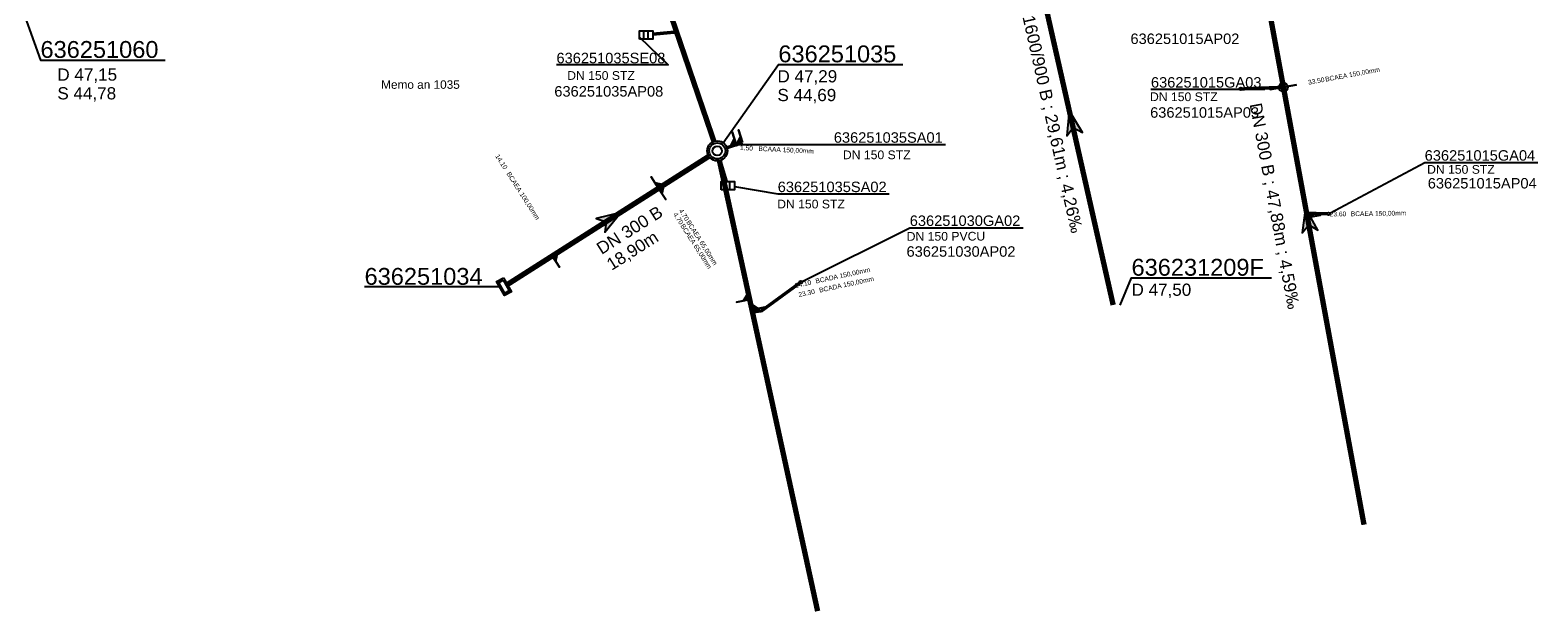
# Model space of a CAD drawing. Extents: x 356718 to 357658, y 5762241 to 5762615.
# Tile 53 of 157: x 357102 to 357215, y 5762276 to 5762320. Entities that reach past the tile are written whole.
import ezdxf
from ezdxf.enums import TextEntityAlignment as Align

# ---------------------------------------------------------------- set-up
doc = ezdxf.new("R2010")
doc.units = 0
doc.header["$MEASUREMENT"] = 0
for name, pattern in [('AUSGEZOGEN', [0]), ('GESTRICHELT2', [4, 2, -2]), ('STRICHPUNKT', [5, 2, -1, 1, -1])]:
    doc.linetypes.add(name, pattern=pattern)
doc.layers.get('0').update_dxf_attribs({"linetype": 'AUSGEZOGEN'})
for name, color, linetype, true_color in [('111_00131_Symbol', 7, 'AUSGEZOGEN', 0x000000), ('111_00228_Schachtsymbol_nach_Sy', 7, 'AUSGEZOGEN', 0x000000), ('112_00229_Schachtdeckel', 7, 'AUSGEZOGEN', 0x000000), ('114_00133_Schachtnummer', 7, 'AUSGEZOGEN', 0x000000), ('114_10391_Deckelhoehe', 7, 'AUSGEZOGEN', 0x000000), ('114_10392_Schachtnummer', 7, 'AUSGEZOGEN', 0x000000), ('114_10393_Sohlhoehe', 7, 'AUSGEZOGEN', 0x000000), ('121_10374_Haltungen_Regenwasser', 5, 'GESTRICHELT2', 0x0000ff), ('121_10376_Haltungen_Mischwasser', 6, 'STRICHPUNKT', 0xff00ff), ('121_10399_Haltungen_Mischwasser', 6, 'STRICHPUNKT', 0xff00ff), ('123_00048_Fliessrichtungspfeil', 7, 'AUSGEZOGEN', 0x000000), ('124_10395_Standard1', 7, 'AUSGEZOGEN', 0x000000), ('124_10626_Standard__Laenge____1', 7, 'AUSGEZOGEN', 0x000000), ('141_10677_Stutzen__alle__aus_DW', 7, 'AUSGEZOGEN', 0x000000), ('141_10868_Stutzen__141_', 7, 'AUSGEZOGEN', 0x000000), ('154_00087_Freie_Beschriftungen', 7, 'AUSGEZOGEN', 0x000000), ('611_00541_Pkte', 3, 'AUSGEZOGEN', 0x00ff00)]:
    doc.layers.add(name, color=color, linetype=linetype, true_color=true_color)
doc.styles.add('ARIAL', font='arial.ttf', dxfattribs={"height": 1.5})
doc.styles.get("Standard").update_dxf_attribs({"font": 'arial.ttf', "height": 1})

# ---------------------------------------------------------------- blocks, each defined once
blk = doc.blocks.new('F00')
at = {"color": 0}
blk.add_circle((0, 0), 0.1, dxfattribs=at)
blk = doc.blocks.new('N03')
at = {"color": 0}
for radius in [0.75, 0.6]:
    blk.add_circle((0, 0), radius, dxfattribs=at)
blk = doc.blocks.new('R01')
at = {"color": 0, "linetype": 'AUSGEZOGEN'}
for points in [[(-0.6, 0.3), (0.6, 0.3), (0.6, -0.3), (-0.6, -0.3)], [(-0.45, 0.18), (0.45, 0.18), (0.45, -0.18), (-0.45, -0.18)]]:
    blk.add_lwpolyline(points, close=True, dxfattribs=at)
blk = doc.blocks.new('ES')
at = {"color": 0, "linetype": 'AUSGEZOGEN'}
for points in [[(-0.494, -0.319), (-0.494, 0.306), (0.506, 0.306), (0.506, -0.319), (-0.494, -0.319)], [(-0.169, -0.319), (-0.169, 0.306)], [(0.156, -0.319), (0.156, 0.306)]]:
    blk.add_lwpolyline(points, dxfattribs=at)
blk = doc.blocks.new('DEC')
at = {"color": 0}
blk.add_circle((0, 0), 0.35, dxfattribs=at)
blk = doc.blocks.new('FLI')
at = {"color": 0, "linetype": 'AUSGEZOGEN'}
blk.add_lwpolyline([(-0.4, 0), (-0.9, -0.6), (0.9, 0), (-0.9, 0.6), (-0.4, 0)], close=True, dxfattribs=at)
at = {"color": 0}
for points in [[(-0.4, 0), (0.9, 0), (-0.9, 0.6)], [(-0.9, -0.6), (0.9, 0), (-0.4, 0)]]:
    blk.add_solid(points, dxfattribs=at)

msp = doc.modelspace()

# ---------------------------------------------------------------- linework, layer by layer
at = {"layer": '114_00133_Schachtnummer', "color": 18, "linetype": 'AUSGEZOGEN', "true_color": 0x000000}
for points in [[(357147.76, 5762319.55), (357149.9, 5762317.47), (357141.57, 5762317.47)], [(357192.57, 5762315.68), (357194.41, 5762315.64), (357185.96, 5762315.64)], [(357155.1, 5762311.52), (357162.28, 5762311.52), (357170.61, 5762311.52)], [(357199.31, 5762306.4), (357206.4, 5762310.18), (357214.85, 5762310.18)], [(357154.86, 5762308.38), (357158.09, 5762307.83), (357166.42, 5762307.83)], [(357159.91, 5762301.28), (357167.95, 5762305.3), (357176.41, 5762305.3)]]:
    msp.add_lwpolyline(points, dxfattribs=at)
at = {"layer": '114_10392_Schachtnummer', "color": 18, "linetype": 'AUSGEZOGEN', "true_color": 0x000000}
for points in [[(357097.71, 5762332.65), (357103.04, 5762317.84), (357112.35, 5762317.84)], [(357154.01, 5762311.66), (357158.14, 5762317.51), (357167.44, 5762317.51)], [(357183.65, 5762299.53), (357184.51, 5762301.56), (357194.96, 5762301.56)], [(357137.3, 5762300.9), (357136.54, 5762300.88), (357127.24, 5762300.88)]]:
    msp.add_lwpolyline(points, dxfattribs=at)
at = {"layer": '121_10374_Haltungen_Regenwasser', "color": 5, "linetype": 'GESTRICHELT2', "true_color": 0x0000ff, "const_width": 0.4}
msp.add_lwpolyline([(357183.14, 5762299.53), (357176.98, 5762326.82)], dxfattribs=at)
at = {"layer": '121_10376_Haltungen_Mischwasser', "color": 6, "linetype": 'STRICHPUNKT', "true_color": 0xff00ff, "const_width": 0.4}
for points in [[(357153.33, 5762311.76), (357141.47, 5762346.49)], [(357201.87, 5762283.11), (357193.48, 5762328.71)], [(357137.9, 5762301.06), (357152.94, 5762310.64)], [(357161.07, 5762276.65), (357153.74, 5762310.31)]]:
    msp.add_lwpolyline(points, dxfattribs=at)
at = {"layer": '121_10399_Haltungen_Mischwasser', "color": 6, "linetype": 'STRICHPUNKT', "true_color": 0xff00ff, "const_width": 0.25}
for points in [[(357148.76, 5762319.77), (357150.44, 5762319.93)], [(357192.77, 5762315.68), (357195.75, 5762315.8)], [(357154.91, 5762311.49), (357154.29, 5762311.28)], [(357154.26, 5762308.77), (357153.79, 5762310.33)], [(357199.12, 5762306.35), (357197.83, 5762306.38)], [(357159.74, 5762301.18), (357156.89, 5762299.1), (357156.3, 5762299.02)]]:
    msp.add_lwpolyline(points, dxfattribs=at)
at = {"layer": '141_10677_Stutzen__alle__aus_DW', "color": 18, "linetype": 'AUSGEZOGEN', "true_color": 0x000000}
for points in [[(357155, 5762311.52), (357154.68, 5762312.47)], [(357155, 5762311.52), (357154.84, 5762312), (357154.52, 5762311.36)]]:
    msp.add_lwpolyline(points, close=True, dxfattribs=at)
at = {"layer": '141_10677_Stutzen__alle__aus_DW', "color": 18, "true_color": 0x000000}
msp.add_solid([(357155, 5762311.52), (357154.84, 5762312), (357154.52, 5762311.36)], dxfattribs=at)
at = {"layer": '141_10868_Stutzen__141_', "color": 18, "linetype": 'AUSGEZOGEN', "true_color": 0x000000}
for points in [[(357196.84, 5762315.99), (357194.87, 5762315.63)], [(357155.47, 5762311.68), (357155.16, 5762312.63)], [(357155.47, 5762311.68), (357155.31, 5762312.15), (357155, 5762311.52)], [(357149.19, 5762308.25), (357148.65, 5762309.1)], [(357149.19, 5762308.25), (357149.61, 5762308.52), (357148.92, 5762308.67)], [(357149.19, 5762308.25), (357149.46, 5762307.83), (357149.61, 5762308.52)], [(357149.19, 5762308.25), (357149.73, 5762307.41)], [(357197.64, 5762306.07), (357198.14, 5762306.16), (357197.55, 5762306.56)], [(357197.64, 5762306.07), (357198.63, 5762306.25)], [(357141.26, 5762303.2), (357141.53, 5762302.78), (357141.68, 5762303.47)], [(357141.26, 5762303.2), (357141.8, 5762302.36)], [(357155.99, 5762299.95), (357155.89, 5762300.44), (357155.51, 5762299.84)], [(357155.99, 5762299.95), (357155.02, 5762299.74)], [(357156.16, 5762299.17), (357156.65, 5762299.27), (357156.06, 5762299.66)], [(357156.16, 5762299.17), (357157.14, 5762299.38)]]:
    msp.add_lwpolyline(points, close=True, dxfattribs=at)
at = {"layer": '141_10868_Stutzen__141_', "color": 18, "true_color": 0x000000}
msp.add_circle((357195.85, 5762315.81), 0.333, dxfattribs=at)
for points in [[(357155.47, 5762311.68), (357155.31, 5762312.15), (357155, 5762311.52)], [(357149.19, 5762308.25), (357149.61, 5762308.52), (357148.92, 5762308.67)], [(357149.19, 5762308.25), (357149.46, 5762307.83), (357149.61, 5762308.52)], [(357197.64, 5762306.07), (357198.14, 5762306.16), (357197.55, 5762306.56)], [(357141.26, 5762303.2), (357141.53, 5762302.78), (357141.68, 5762303.47)], [(357155.99, 5762299.95), (357155.89, 5762300.44), (357155.51, 5762299.84)], [(357156.16, 5762299.17), (357156.65, 5762299.27), (357156.06, 5762299.66)]]:
    msp.add_solid(points, dxfattribs=at)

# ---------------------------------------------------------------- block references
at = {"layer": '111_00131_Symbol', "color": 18, "true_color": 0x000000}
for name, p in [('ES', (357148.26, 5762319.72)), ('F00', (357192.67, 5762315.68)), ('F00', (357155, 5762311.52)), ('ES', (357154.36, 5762308.46)), ('F00', (357199.22, 5762306.35)), ('F00', (357159.82, 5762301.24))]:
    msp.add_blockref(name, p, dxfattribs=at)
for p, rotation in [((357150.54, 5762319.94), 288.9), ((357195.85, 5762315.81), 280.4), ((357197.73, 5762306.38), 280.4)]:
    msp.add_blockref('F00', p, dxfattribs=dict(at, rotation=rotation))
at = {"layer": '111_00228_Schachtsymbol_nach_Sy', "color": 18, "true_color": 0x000000}
msp.add_blockref('N03', (357153.58, 5762311.05), dxfattribs=at)
at = {"layer": '111_00228_Schachtsymbol_nach_Sy', "color": 18, "true_color": 0x000000, "rotation": 299.2}
msp.add_blockref('R01', (357137.65, 5762300.9), dxfattribs=at)
at = {"layer": '112_00229_Schachtdeckel', "color": 18, "true_color": 0x000000}
msp.add_blockref('DEC', (357153.58, 5762311.05), dxfattribs=at)
at = {"layer": '123_00048_Fliessrichtungspfeil', "color": 18, "true_color": 0x000000}
for p, rotation in [((357180.06, 5762313.18), 102.7), ((357145.61, 5762305.97), 32.40000000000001), ((357197.67, 5762305.91), 100.4)]:
    msp.add_blockref('FLI', p, dxfattribs=dict(at, rotation=rotation))
at = {"layer": '611_00541_Pkte', "color": 3, "true_color": 0x00ff00}
for p in [(357195.83, 5762316.02), (357197.62, 5762306.33)]:
    msp.add_blockref('F00', p, dxfattribs=at)

# ---------------------------------------------------------------- texts
at = {"layer": '114_00133_Schachtnummer', "color": 18, "true_color": 0x000000, "style": 'ARIAL'}
for s, p in [('636251015AP02', (357184.43, 5762319.82)), ('636251035SE08', (357141.57, 5762318.38)), ('636251035AP08', (357141.41, 5762315.89)), ('636251015GA03', (357185.96, 5762316.56)), ('636251015AP03', (357185.9, 5762314.31)), ('636251035SA01', (357162.28, 5762312.44)), ('636251015GA04', (357206.4, 5762311.1)), ('636251035SA02', (357158.09, 5762308.75)), ('636251015AP04', (357206.63, 5762309.02)), ('636251030GA02', (357167.95, 5762306.22)), ('636251030AP02', (357167.71, 5762303.92))]:
    msp.add_text(s, height=0.7814, dxfattribs=at).set_placement(p, align=Align.TOP_LEFT)
at = {"layer": '114_10391_Deckelhoehe', "color": 18, "true_color": 0x000000, "style": 'ARIAL'}
for s, p in [('D 47,15', (357104.3, 5762317.21)), ('D 47,29', (357158.07, 5762317.08)), ('D 47,50', (357184.51, 5762301.13))]:
    msp.add_text(s, height=0.912, dxfattribs=at).set_placement(p, align=Align.TOP_LEFT)
at = {"layer": '114_10392_Schachtnummer', "color": 18, "true_color": 0x000000, "style": 'ARIAL'}
for s, p in [('636251060', (357103.04, 5762319.26)), ('636251035', (357158.14, 5762318.93)), ('636231209F', (357184.51, 5762302.98)), ('636251034', (357127.24, 5762302.3))]:
    msp.add_text(s, height=1.26, dxfattribs=at).set_placement(p, align=Align.TOP_LEFT)
at = {"layer": '114_10393_Sohlhoehe', "color": 18, "true_color": 0x000000, "style": 'ARIAL'}
for s, p in [('S 44,78', (357104.3, 5762315.81)), ('S 44,69', (357158.07, 5762315.68))]:
    msp.add_text(s, height=0.912, dxfattribs=at).set_placement(p, align=Align.TOP_LEFT)
at = {"layer": '124_10395_Standard1', "color": 18, "true_color": 0x000000, "style": 'ARIAL'}
for s, height, rotation, p in [('1600/900 B ; 29,61m ; 4,26‰', 0.9116, 282.7, (357177.25, 5762321.27)), ('DN 300 B ; 47,88m ; 4,59‰', 0.9116, 280.6, (357194.22, 5762314.7)), ('DN 300 B', 0.912, 32.4, (357144.45, 5762304.04)), ('18,90m', 0.912, 32.4, (357145.2, 5762302.85))]:
    msp.add_text(s, height=height, rotation=rotation, dxfattribs=at).set_placement(p, align=Align.TOP_LEFT)
at = {"layer": '124_10626_Standard__Laenge____1', "color": 18, "true_color": 0x000000, "style": 'ARIAL'}
for p in [(357142.37, 5762317.01), (357185.89, 5762315.42), (357162.96, 5762311.08), (357206.58, 5762309.99), (357158.05, 5762307.4)]:
    msp.add_text('DN 150 STZ', height=0.651, dxfattribs=at).set_placement(p, align=Align.TOP_LEFT)
msp.add_text('DN 150 PVCU', height=0.6511, rotation=0.2, dxfattribs=at).set_placement((357167.72, 5762304.98), align=Align.TOP_LEFT)
at = {"layer": '141_10677_Stutzen__alle__aus_DW', "color": 18, "true_color": 0x000000}
msp.add_text('1.50', height=0.00707, rotation=288.5, dxfattribs=at).set_placement((357155.53, 5762309.95), align=Align.TOP_RIGHT)
msp.add_text('BCAAA 150,00mm', height=0.00707, rotation=288.5, dxfattribs=at).set_placement((357155.53, 5762309.95), align=Align.TOP_LEFT)
at = {"layer": '141_10868_Stutzen__141_', "color": 18, "true_color": 0x000000}
for s, height, rotation, p in [('BCAEA 150,00mm', 0.3533, 10.4, (357198.94, 5762316.57)), ('1.50', 0.353, 357.2, (357155.29, 5762311.47)), ('BCAAA 150,00mm', 0.3533, 357.2, (357156.66, 5762311.4)), ('14.10', 0.353, 302.5, (357137.28, 5762310.85)), ('BCAEA 100,00mm', 0.3533, 302.5, (357138.12, 5762309.53)), ('BCAEA 65,00mm', 0.3533, 302.5, (357151.54, 5762305.91)), ('23.60', 0.353, 0.9, (357199.31, 5762306.5)), ('BCAEA 150,00mm', 0.3533, 0.9, (357200.88, 5762306.52)), ('BCAEA 65,00mm', 0.3533, 302.5, (357151.11, 5762305.64)), ('24.10', 0.353, 12.2, (357159.34, 5762301.15)), ('BCADA 150,00mm', 0.3533, 12.2, (357160.88, 5762301.48)), ('BCADA 150,00mm', 0.3533, 12.2, (357161.15, 5762300.8)), ('23.30', 0.353, 12.2, (357159.61, 5762300.47))]:
    msp.add_text(s, height=height, rotation=rotation, dxfattribs=at).set_placement(p, align=Align.TOP_LEFT)
for s, rotation, p in [('33.50', 10.4, (357198.88, 5762316.56)), ('4.70', 302.5, (357151.08, 5762305.69)), ('4.70', 302.5, (357151.5, 5762305.96))]:
    msp.add_text(s, height=0.353, rotation=rotation, dxfattribs=at).set_placement(p, align=Align.TOP_RIGHT)
at = {"layer": '154_00087_Freie_Beschriftungen', "color": 18, "true_color": 0x000000, "style": 'ARIAL'}
msp.add_text('Memo an 1035', height=0.6301, dxfattribs=at).set_placement((357128.48, 5762316.32), align=Align.TOP_LEFT)

doc.saveas('drawing.dxf')
